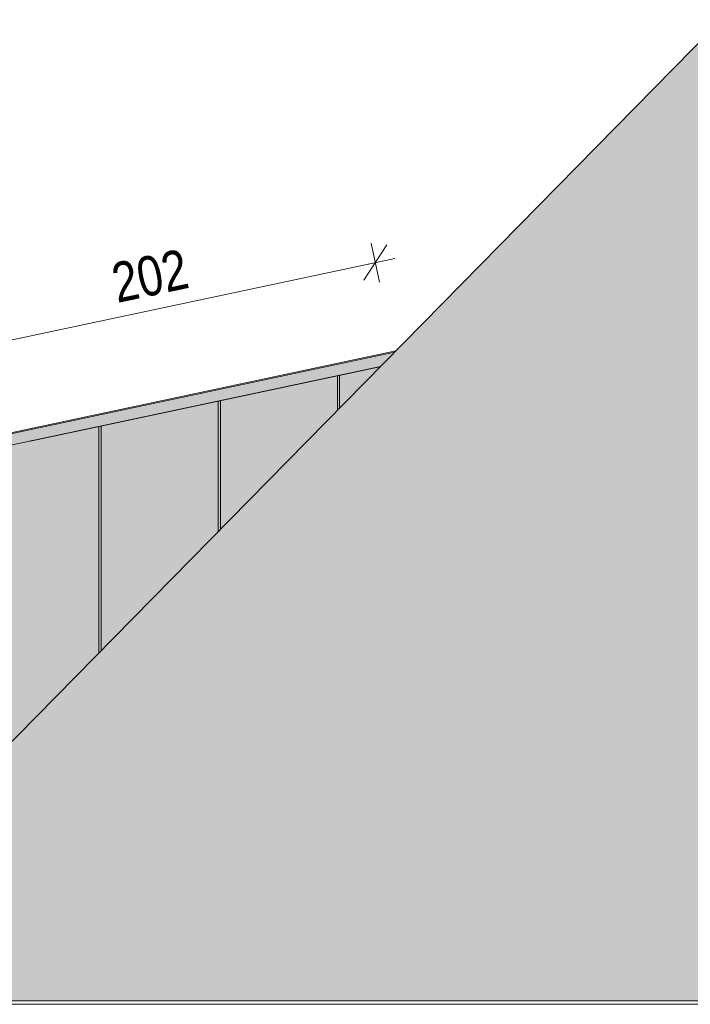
# Model space of a CAD drawing. Header units: centimetres. Extents: x 72434 to 107032, y 4980 to 7950.
# Tile 22 of 256: x 73399 to 73703, y 6798 to 7244. Entities that reach past the tile are written whole.
import ezdxf

# ---------------------------------------------------------------- set-up
doc = ezdxf.new("R2010")
doc.units = ezdxf.units.CM
for name, color, linetype, lineweight in [('A-FLOR', 7, 'Continuous', 9), ('A-ROOF', 7, 'Continuous', 9), ('A-ROOF-OTLN', 7, 'Continuous', 9), ('A-ROOF-PATT', 7, 'Continuous', 9), ('A-WALL', 7, 'Continuous', 9), ('A_widok cienkie', 1, 'Continuous', 9), ('Blacha na rąbek', 251, 'Continuous', 9), ('K_wym', 1, 'Continuous', 13), ('Papa', 251, 'Continuous', 9), ('Tynk Szary', 253, 'Continuous', 9)]:
    doc.layers.add(name, color=color, linetype=linetype, lineweight=lineweight)
doc.styles.add('BIKTS', font='bikromsw.shx', dxfattribs={"width": 0.85})
doc.dimstyles.new('B 1-100', dxfattribs={"dimscale": 10, "dimtxt": 1.8, "dimasz": 0.18, "dimexe": 1.25, "dimexo": 0.625, "dimtad": 1, "dimdec": 1, "dimrnd": 1, "dimdsep": 46, "dimtxsty": 'BIKTS', "dimblk": 'nowa zasieczka', "dimcen": 1, "dimse1": 1, "dimse2": 1, "dimclrd": 256, "dimclrt": 7, "dimadec": 1, "dimazin": 2, "dimtfac": 1, "dimtdec": 1, "dimtix": 1, "dimtmove": 1, "dimatfit": 3, "dimfxl": 1, "dimlwd": -1, "dimarcsym": 0})

# ---------------------------------------------------------------- blocks, each defined once
blk = doc.blocks.new('nowa zasieczka')
at = {"layer": 'K_wym', "ltscale": 100}
for p, q in [((0, 5), (0, -5)), ((3.75, 3.75), (-3.75, -3.75)), ((-5, 0), (5, 0))]:
    blk.add_line(p, q, dxfattribs=at)
blk = doc.blocks.new('*D1402')
at = {"layer": 'A_widok cienkie'}
blk.add_line((73558.72, 7133.9), (73364.47, 7092.62), dxfattribs=at)
at = {"layer": 'Defpoints', "color": 0}
for p in [(73362.71, 7092.24), (73569.1, 7093.72), (73371.33, 7051.68)]:
    blk.add_point(p, dxfattribs=at)
at = {"layer": 'A_widok cienkie', "xscale": 1.8, "yscale": 1.8, "zscale": 1.8}
for p, rotation in [((73560.48, 7134.28), 11.99987053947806), ((73362.71, 7092.24), 191.9998705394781)]:
    blk.add_blockref('nowa zasieczka', p, dxfattribs=dict(at, rotation=rotation))
at = {"layer": 'A_widok cienkie', "color": 7, "insert": (73458.42, 7128.18), "char_height": 18, "attachment_point": 5, "rotation": 11.9999, "style": 'BIKTS'}
blk.add_mtext('202', dxfattribs=at)

msp = doc.modelspace()

# ---------------------------------------------------------------- hatches: boundary and pattern name
at = {"layer": 'A-ROOF-PATT', "true_color": 0x787878}
h = msp.add_hatch(dxfattribs=at)
h.set_pattern_fill('DACH-KARPIOWKA', color=8, scale=0.085)
h.set_pattern_definition([(0, (73258.286, 6800.114), (7.14, 14.025), [5.1, -9.18]), (12.312, (73263.386, 6800.114), (7.14, 14.025), [4.69805, -61.07465]), (12.312, (73277.666, 6800.114), (7.14, 14.025), [4.69805, -61.07465]), (12.312, (73291.946, 6800.114), (7.14, 14.025), [4.69805, -61.07465]), (12.312, (73306.226, 6800.114), (7.14, 14.025), [4.69805, -61.07465]), (167.688, (73258.286, 6800.114), (7.14, -14.025), [4.69805, -61.07465]), (167.688, (73272.566, 6800.114), (7.14, -14.025), [4.69805, -61.07465]), (167.688, (73286.846, 6800.114), (7.14, -14.025), [4.69805, -61.07465]), (167.688, (73301.126, 6800.114), (7.14, -14.025), [4.69805, -61.07465]), (90, (73253.696, 6801.116), (-14.28, 9e-16), [13.0232, -15.0268]), (90, (73260.836, 6815.141), (-14.28, 9e-16), [13.0232, -15.0268])])
h.paths.add_polyline_path([(73253.7, 6800.11), (73327.47, 6847.99), (73717.11, 7244.24), (74113.3, 6849.26), (74189.25, 6800.11)])
at = {"layer": 'Papa'}
h = msp.add_hatch(color=256, dxfattribs=at)
h.dxf.hatch_style = 1
h.paths.add_polyline_path([(73371.33, 7046.57), (73371.33, 7051.68), (73372.36, 7051.68), (73372.32, 7051.89), (73569.1, 7093.72), (73562.74, 7087.25)])
h.paths.add_polyline_path([(73368.98, 7046.57), (73371.33, 7046.57), (73371.33, 7051.68), (73368.98, 7051.68)])
at = {"layer": 'Tynk Szary'}
h = msp.add_hatch(color=256, dxfattribs=at)
h.dxf.hatch_style = 1
h.paths.add_polyline_path([(73381.27, 7048.68), (73404.27, 7053.57), (73404.94, 7053.57), (73562.57, 7087.07), (73381.27, 6902.7), (73381.27, 7020.57)])
h.paths.add_polyline_path([(73379.04, 7048.21), (73379.04, 7020.57), (73379.04, 6900.43), (73379.36, 6900.76), (73379.36, 6974.45), (73379.99, 6974.45), (73379.99, 6901.4), (73380.35, 6901.77), (73380.35, 6970.45), (73380.98, 6970.45), (73380.98, 6902.41), (73381.27, 6902.7), (73381.27, 7020.57), (73381.27, 7048.68)])

# ---------------------------------------------------------------- linework, layer by layer
at = {"layer": 'A-FLOR'}
msp.add_line((73404.27, 7053.57), (73404.94, 7053.57), dxfattribs=at)
at = {"layer": 'A-ROOF'}
for p, q in [((73717.11, 7244.24), (73319.87, 6840.26)), ((73368.98, 7051.68), (73569.72, 7094.35)), ((73569.1, 7093.72), (73371.33, 7051.68)), ((73371.33, 7046.57), (73562.74, 7087.25))]:
    msp.add_line(p, q, dxfattribs=at)
at = {"layer": 'A-ROOF-OTLN'}
for p, q in [((73224.75, 6798.49), (76105.53, 6798.49)), ((74218.09, 6800.11), (73224.93, 6800.11))]:
    msp.add_line(p, q, dxfattribs=at)
at = {"layer": 'A-WALL'}
for p, q in [((73562.57, 7087.07), (73404.94, 7053.57)), ((73409.11, 7054.6), (73409.11, 7054.45))]:
    msp.add_line(p, q, dxfattribs=at)
at = {"layer": 'Blacha na rąbek'}
for points in [[(73543.27, 7083.11), (73543.27, 7067.45)], [(73544.27, 7083.33), (73544.27, 7068.47)], [(73489.27, 7071.64), (73489.27, 7012.54)], [(73490.27, 7071.85), (73490.27, 7013.55)], [(73435.27, 7060.16), (73435.27, 6957.62)], [(73436.27, 7060.37), (73436.27, 6958.64)]]:
    msp.add_lwpolyline(points, dxfattribs=at)

# ---------------------------------------------------------------- dimensions: what is measured, and where the dimension line sits
at = {"layer": 'A_widok cienkie', "color": 1}
dim = msp.add_aligned_dim(p1=(73569.1, 7093.72), p2=(73371.33, 7051.68), distance=-41.47, dimstyle='B 1-100', dxfattribs=at)
dim.commit()
dim.dimension.update_dxf_attribs({"geometry": '*D1402', "text_midpoint": (73458.42, 7128.18)})

doc.saveas('drawing.dxf')
